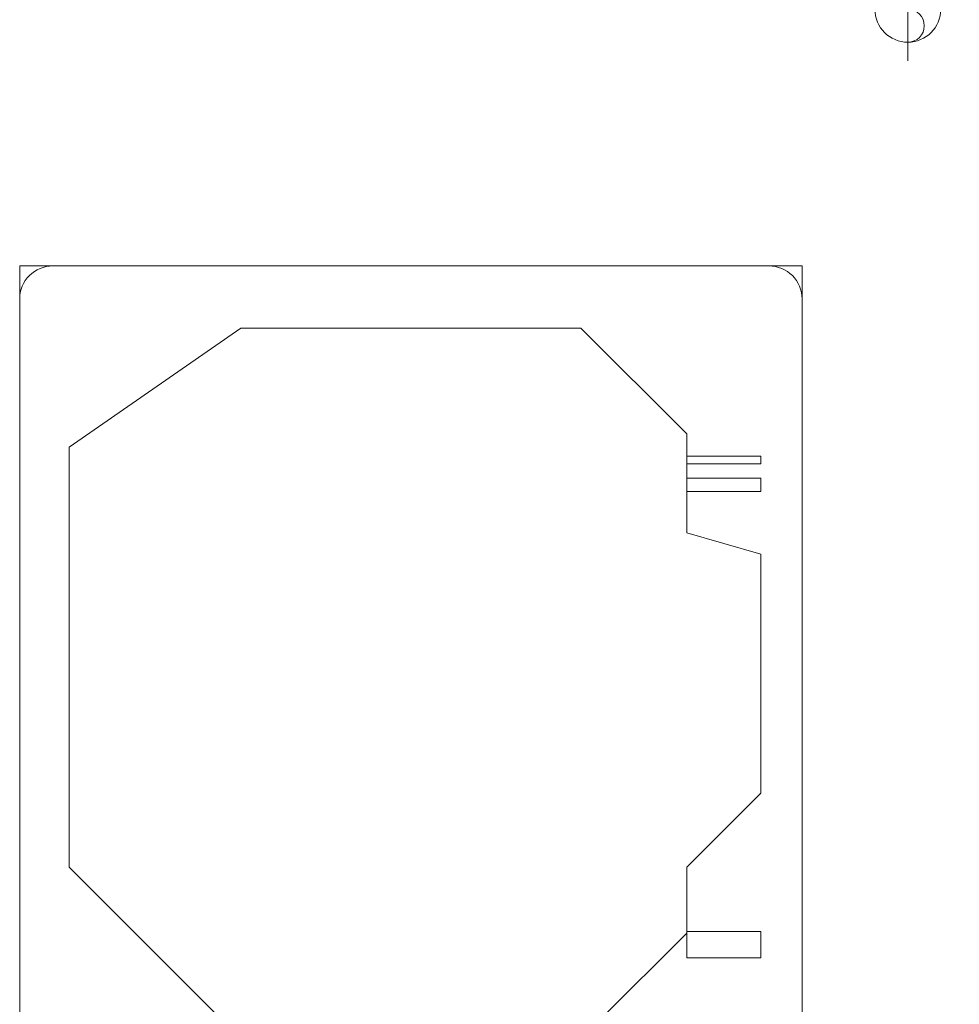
# Model space of a CAD drawing. Header units: metres. Extents: x 2.9 to 42.3, y -72.9 to -49.3.
# Tile 73 of 256: x 7.1 to 8.3, y -62.6 to -61.5. Entities that reach past the tile are written whole.
import ezdxf

# ---------------------------------------------------------------- set-up
doc = ezdxf.new("R2010")
doc.units = ezdxf.units.M
doc.layers.add('M-EQPM', color=7, linetype='Continuous', lineweight=18)
doc.layers.add('M-MNTG', color=7, linetype='Continuous', lineweight=18)

# ---------------------------------------------------------------- blocks, each defined once
blk = doc.blocks.new('V8 K7 4V 9_0-14_0kW - MIH112Q4HN18-939147-2PAV')
at = {"layer": 'M-EQPM', "color": 1, "true_color": 0xff0000}
for p, q in [((-0.4350000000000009, 0.4750000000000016), (-0.4750000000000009, 0.4750000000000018)), ((-0.4750000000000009, 0.4750000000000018), (-0.4750000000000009, 0.4350000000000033)), ((0.4349999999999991, 0.4749999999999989), (-0.4350000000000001, 0.4749999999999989)), ((0.4750000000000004, 0.4749999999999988), (0.4349999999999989, 0.4749999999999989)), ((0.4750000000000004, 0.4350000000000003), (0.4750000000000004, 0.4749999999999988)), ((-0.4750000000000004, 0.4349999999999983), (-0.4750000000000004, -0.4349999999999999)), ((0.4749999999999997, -0.4350000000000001), (0.4749999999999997, 0.4349999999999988)), ((-0.206423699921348, 0.3995763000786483), (-0.4149999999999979, 0.2549999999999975)), ((-0.4149999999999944, 0.254999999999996), (-0.2064236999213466, 0.3995763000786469)), ((0.2064236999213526, 0.3995763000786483), (-0.206423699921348, 0.3995763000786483)), ((-0.2064236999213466, 0.3995763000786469), (0.2064236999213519, 0.3995763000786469)), ((0.3350000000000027, 0.2709999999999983), (0.2064236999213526, 0.3995763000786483)), ((0.206423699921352, 0.3995763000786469), (0.3350000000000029, 0.2709999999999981)), ((0.3350000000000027, 0.1509999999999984), (0.3350000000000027, 0.2709999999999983)), ((0.3350000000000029, 0.2709999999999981), (0.3350000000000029, 0.1509999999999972)), ((-0.4149999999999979, 0.2549999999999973), (-0.4149999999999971, -0.2550000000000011)), ((-0.4150000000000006, -0.2550000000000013), (-0.4150000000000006, 0.2549999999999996)), ((0.4249999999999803, 0.2441733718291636), (0.3349999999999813, 0.2441733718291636)), ((0.4250000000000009, 0.2346433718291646), (0.4250000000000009, 0.2441733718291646)), ((0.3349999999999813, 0.2346433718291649), (0.4249999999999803, 0.2346433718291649)), ((0.4249999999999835, 0.2171608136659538), (0.3349999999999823, 0.2171608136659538)), ((0.4250000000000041, 0.2012608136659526), (0.4250000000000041, 0.2171608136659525)), ((0.3349999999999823, 0.2012608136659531), (0.4249999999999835, 0.2012608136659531)), ((0.4250000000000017, 0.1250000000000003), (0.3350000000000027, 0.1509999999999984)), ((0.3350000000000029, 0.1509999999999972), (0.4250000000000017, 0.1249999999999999)), ((0.4250000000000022, -0.1649999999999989), (0.4250000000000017, 0.1250000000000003)), ((0.4250000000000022, 0.1250000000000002), (0.4250000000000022, -0.1649999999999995)), ((0.3350000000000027, -0.2549999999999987), (0.4250000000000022, -0.1649999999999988)), ((0.4250000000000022, -0.1649999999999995), (0.335000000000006, -0.2549999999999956)), ((-0.4149999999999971, -0.2550000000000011), (-0.2295763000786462, -0.4404236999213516)), ((-0.2295763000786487, -0.4404236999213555), (-0.4150000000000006, -0.2550000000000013)), ((0.3350000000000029, -0.3349999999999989), (0.3350000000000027, -0.2549999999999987)), ((0.335000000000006, -0.2549999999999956), (0.335000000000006, -0.3350000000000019)), ((0.4249999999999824, -0.3330000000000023), (0.3349999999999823, -0.3330000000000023)), ((0.425000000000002, -0.365000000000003), (0.425000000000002, -0.333000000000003)), ((0.229576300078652, -0.44042369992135), (0.3350000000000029, -0.3349999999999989)), ((0.335000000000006, -0.3350000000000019), (0.229576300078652, -0.4404236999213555)), ((0.3350000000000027, -0.335143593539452), (0.3350000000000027, -0.365000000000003)), ((0.3349999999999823, -0.3650000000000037), (0.4249999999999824, -0.3650000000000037)), ((-0.4750000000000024, -0.4350000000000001), (-0.4750000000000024, -0.4749999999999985)), ((-0.2295763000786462, -0.4404236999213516), (0.229576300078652, -0.44042369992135)), ((0.229576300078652, -0.4404236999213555), (-0.2295763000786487, -0.4404236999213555)), ((0.4749999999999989, -0.4750000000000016), (0.474999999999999, -0.4350000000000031)), ((-0.4750000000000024, -0.4749999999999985), (-0.4349999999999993, -0.4749999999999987)), ((-0.4349999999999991, -0.4750000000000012), (0.4349999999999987, -0.475000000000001)), ((0.4349999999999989, -0.4750000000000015), (0.4749999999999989, -0.4750000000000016))]:
    blk.add_line(p, q, dxfattribs=at)
for centre, radius, start, end in [((-0.4349999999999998, 0.4349999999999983), 0.04000000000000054, 89.99999999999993, 180.0000000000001), ((0.4349999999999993, 0.4349999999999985), 0.0400000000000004, 359.9999999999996, 90.00000000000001), ((-0.4349999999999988, -0.4349999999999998), 0.04000000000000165, 179.9999999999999, 269.999999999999), ((0.4349999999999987, -0.4350000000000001), 0.0400000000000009, 269.9999999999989, 359.9999999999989)]:
    blk.add_arc(centre, radius, start, end, dxfattribs=at)
blk = doc.blocks.new('Ponto de dreno - PONTO DE DRENO-878181-2PAV')
at = {"layer": 'M-MNTG'}
for p, q in [((5.218428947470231e-16, -0.0625), (6.605814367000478e-16, 0.0625)), ((3.229693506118e-17, 0.02), (0, 0)), ((-0.06249999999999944, 2.409535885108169e-18), (0.06250000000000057, 2.44887201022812e-18))]:
    blk.add_line(p, q, dxfattribs=at)
blk.add_circle((5.583533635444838e-16, 2.429205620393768e-18), 0.04000000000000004, dxfattribs=at)
for centre, radius, start, end in [((5.583533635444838e-16, 0.02000000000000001), 0.01999999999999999, 89.99999999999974, 269.9999999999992), ((0, -0.02), 0.02000000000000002, 270.0000000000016, 90.00000000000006)]:
    blk.add_arc(centre, radius, start, end, dxfattribs=at)

msp = doc.modelspace()

# ---------------------------------------------------------------- block references
at = {"layer": 'M-EQPM', "color": 1, "true_color": 0xff0000}
msp.add_blockref('V8 K7 4V 9_0-14_0kW - MIH112Q4HN18-939147-2PAV', (7.61781862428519, -62.22483560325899), dxfattribs=at)
at = {"layer": 'M-MNTG'}
msp.add_blockref('Ponto de dreno - PONTO DE DRENO-878181-2PAV', (8.221326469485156, -61.43828312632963), dxfattribs=at)

doc.saveas('drawing.dxf')
